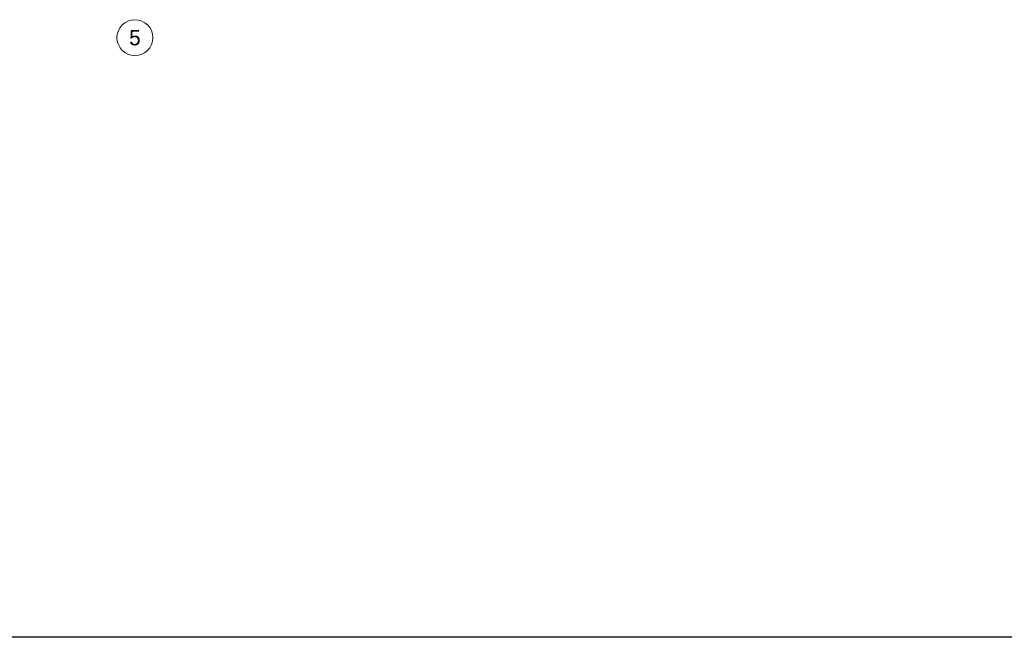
# Model space of a CAD drawing. Header units: metres. Extents: x -12 to 62.3, y -22.2 to 2.8.
# Tile 36 of 214: x 12.8 to 22.4, y -22.2 to -16.2. Entities that reach past the tile are written whole.
import ezdxf
from ezdxf.enums import TextEntityAlignment as Align

# ---------------------------------------------------------------- set-up
doc = ezdxf.new("R2010")
doc.units = ezdxf.units.M
doc.header["$LTSCALE"] = 20
doc.header["$MEASUREMENT"] = 0
doc.layers.add('EG__..___A_____ZEICHNEN', color=8, linetype='Continuous')
doc.layers.add('Neubau_R-Konstruktionsraster gross', color=33, linetype='Continuous')
doc.styles.add('ERSTELLTER_STIL_1', font='txt')

msp = doc.modelspace()

# ---------------------------------------------------------------- linework, layer by layer
at = {"layer": 'EG__..___A_____ZEICHNEN'}
msp.add_lwpolyline([(9.4144, -11.5194), (13.55, -15.655), (14.23, -15.655), (17.8213, -15.655), (17.9713, -15.805), (20.7287, -15.805), (20.8787, -15.655), (23.975, -15.655), (24.115, -15.515), (45.675, -15.515), (46.2521, -15.515), (47.1231, -15.515), (49.9511, -15.515), (54.1607, -11.3054), (62.23, -11.3946), (62.23, -22.195), (-11.9977, -22.195)], dxfattribs=at)
at = {"layer": 'Neubau_R-Konstruktionsraster gross', "linetype": 'Continuous', "lineweight": 9, "flags": 128}
msp.add_lwpolyline([(13.955, -16.525, 1), (13.955, -16.175, 1)], format="xyb", close=True, dxfattribs=at)

# ---------------------------------------------------------------- texts
at = {"layer": 'Neubau_R-Konstruktionsraster gross', "style": 'ERSTELLTER_STIL_1'}
msp.add_text('5', height=0.15, dxfattribs=at).set_placement((13.955, -16.275), align=Align.TOP_CENTER)

doc.saveas('drawing.dxf')
